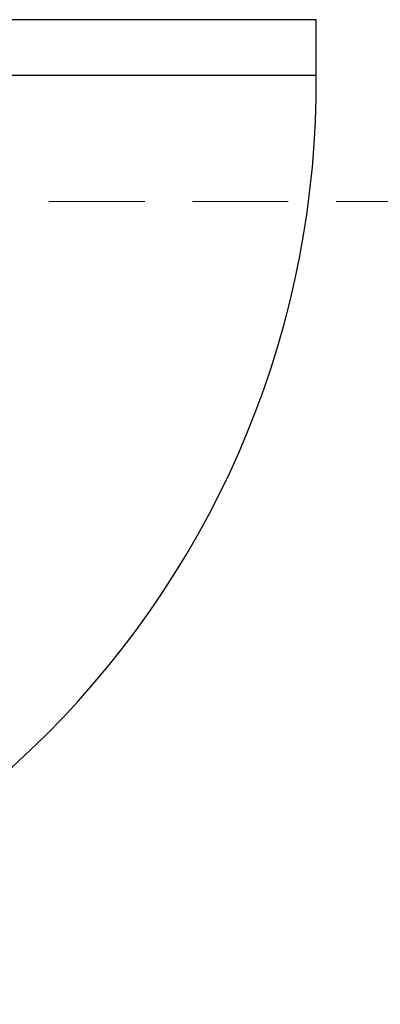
# Model space of a CAD drawing. Header units: inches. Extents: x 67073 to 287261, y -76160 to 48412.
# Tile 99 of 117: x 86390 to 86423, y -41597 to -41507. Entities that reach past the tile are written whole.
import ezdxf

# ---------------------------------------------------------------- set-up
doc = ezdxf.new("R2010")
doc.units = ezdxf.units.IN
doc.header["$MEASUREMENT"] = 0
doc.linetypes.add('HIDDEN', pattern=[0.375, 0.25, -0.125])
doc.layers.add('p--dach', color=2, linetype='Continuous', lineweight=30)
doc.layers.add('p--drzwi', color=251, linetype='Continuous')

# ---------------------------------------------------------------- blocks, each defined once
blk = doc.blocks.new('drzwi-90-100')
for p, q in [((10.1, 87.375), (5.05, 87.375)), ((5.05, 87.375), (5.05, 2.525)), ((10.1, 2.525), (10.1, 87.375))]:
    blk.add_line(p, q)
blk.add_arc((10.8, 3.225), 84.153, 359.52334, 90.47666)

msp = doc.modelspace()

# ---------------------------------------------------------------- linework, layer by layer
at = {"layer": 'p--dach', "color": 0, "linetype": 'HIDDEN', "lineweight": 20, "ltscale": 35}
msp.add_line((85473.683, -41523.644), (86753.683, -41523.644), dxfattribs=at)

# ---------------------------------------------------------------- block references
at = {"layer": 'p--drzwi', "color": 0, "rotation": 270}
msp.add_blockref('drzwi-90-100', (86329.483, -41501.994), dxfattribs=at)

doc.saveas('drawing.dxf')
